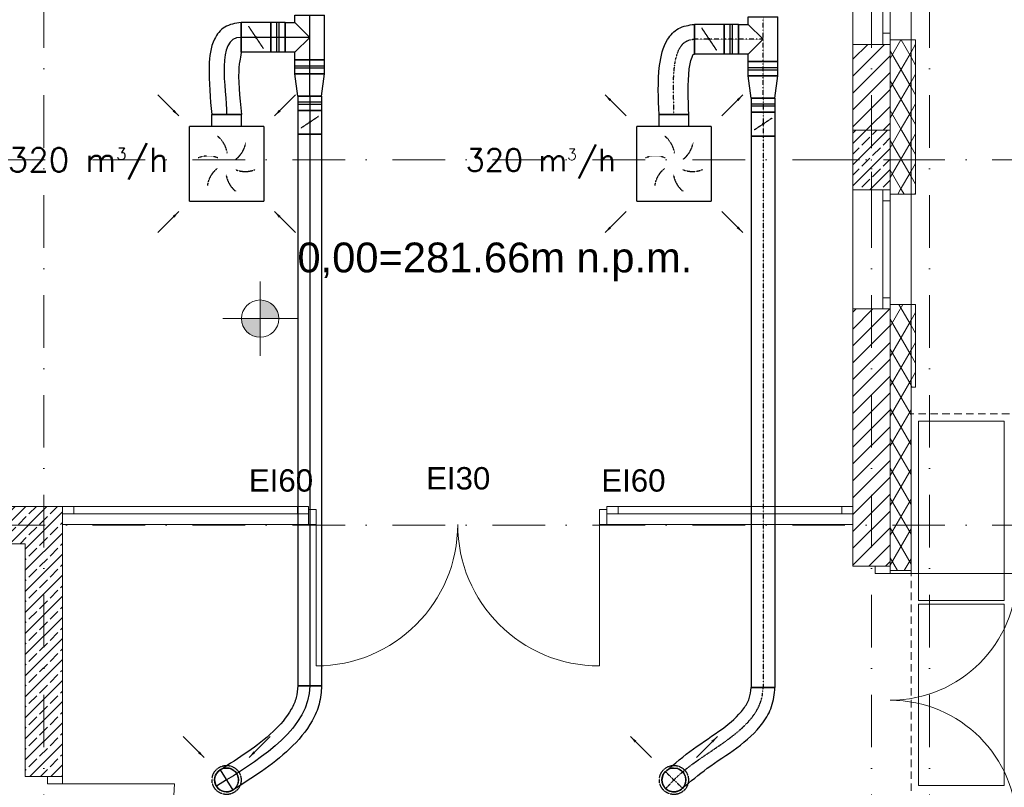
# Model space of a CAD drawing. Header units: millimetres. Extents: x -4612887 to -4536833, y -5457376 to -5415716.
# Tile 80 of 144: x -4568788 to -4562185, y -5452124 to -5446973. Entities that reach past the tile are written whole.
import ezdxf

# ---------------------------------------------------------------- set-up
doc = ezdxf.new("R2010")
doc.units = ezdxf.units.MM
doc.header["$MEASUREMENT"] = 0
for name, pattern in [('DASHDOT', [1, 0.5, -0.25, 0, -0.25]), ('DASHED', [0.75, 0.5, -0.25]), ('Kropki i Kreski', [670.277762, 352.777767, -176.388884, 0, -141.111112]), ('Przerywana b. gesta (2)', [80, 50, -30])]:
    doc.linetypes.add(name, pattern=pattern)
doc.layers.get('0').update_dxf_attribs({"color": 8, "lineweight": 18})
for name, color, linetype, lineweight in [('FLUID-N1', 7, 'Continuous', 30), ('FLUID-N1-150-ARRGR', 7, 'Continuous', 25), ('FLUID-W1', 7, 'Continuous', 30), ('FLUID-W1-160-ARRGR', 7, 'Continuous', 25), ('Osie', 8, 'Continuous', 18), ('Slupy', 8, 'Continuous', 18), ('Wymiarowanie', 8, 'Continuous', 18), ('Ściany', 8, 'Continuous', 18), ('Ściany wewnętrzne', 7, 'Continuous', 18), ('Ściany zewnętrzne', 255, 'Continuous', 18)]:
    doc.layers.add(name, color=color, linetype=linetype, lineweight=lineweight)
doc.layers.add('FLUID-N1-SYM', color=7, linetype='Continuous')
doc.layers.add('FLUID-w1-SYM', color=7, linetype='Continuous')
doc.styles.add('FDBES', font='simplex.shx')
doc.styles.add('GENERATED_STYLE_1', font='arial.ttf')
doc.linetypes.add('ZIGZAG', pattern='A,0.0001,-0.2,[131,ltypeshp.shx,S=0.2,R=0,X=-0.2,Y=0],-0.4,[131,ltypeshp.shx,S=0.2,R=180,X=0.2,Y=0],-0.2', length=0.8001)
doc.dimstyles.new('FDBES', dxfattribs={"dimscale": 50, "dimtxt": 4, "dimasz": 2.5, "dimexe": 0.8, "dimexo": 2, "dimgap": 1, "dimtad": 1, "dimdsep": 46, "dimtxsty": 'FDBES', "dimcen": 2.5, "dimclrd": 4, "dimclre": 5, "dimadec": 0, "dimazin": 0, "dimtfac": 1, "dimtmove": 0, "dimatfit": 3, "dimfxl": 1, "dimarcsym": 0})
pattern_1 = [(60, (-4559356.9, -5416807.61), (-86.60254, 50), []), (120, (-4559356.9, -5416807.61), (86.60254, 50), [])]
pattern_2 = [(45, (-4559356.9, -5416807.61), (-56.56854, 56.56854), [])]
pattern_3 = [(45, (-4559356.9, -5416807.61), (-70.71068, 70.71068), []), (45, (-4559392.25, -5416772.26), (-70.71068, 70.71068), [75, -25])]

# ---------------------------------------------------------------- blocks, each defined once
blk = doc.blocks.new('*U851')
at = {"color": 7, "linetype": 'DASHED'}
blk.add_circle((0, 0), 97.5, dxfattribs=at)
at = {"color": 0, "linetype": 'ByBlock', "lineweight": -2}
blk.add_circle((0, 0), 80, dxfattribs=at)
blk = doc.blocks.new('*U336')
at = {"color": 7, "linetype": 'DASHED'}
blk.add_circle((0, 0), 97.5, dxfattribs=at)
at = {"color": 0, "linetype": 'ByBlock', "lineweight": -2}
blk.add_circle((0, 0), 80, dxfattribs=at)
blk = doc.blocks.new('*U849')
at = {"color": 0, "linetype": 'ByBlock', "lineweight": -2}
for p, q in [((-250, -250), (-250, 250)), ((250, 250), (-250, 250)), ((250, 250), (250, -250)), ((-250, -250), (250, -250)), ((-100, -250), (-100, -330)), ((100, -250), (100, -330))]:
    blk.add_line(p, q, dxfattribs=at)
at = {"color": 162, "linetype": 'Continuous', "lineweight": -2}
blk.add_line((100, -330), (-100, -330), dxfattribs=at)
at = {"color": 7, "linetype": 'DASHED'}
for centre, start, end in [((-170.8, 45.8), 8.19859, 51.80141), ((-45.8, 170.8), 308.19859, 351.80141), ((-125, -125), 68.19859, 111.80141), ((45.8, -170.8), 128.19859, 171.80141), ((125, 125), 248.19859, 291.80141), ((170.8, -45.8), 188.19859, 231.80141)]:
    blk.add_arc(centre, 176.8, start, end, dxfattribs=at)
blk = doc.blocks.new('*U335')
at = {"color": 0, "linetype": 'ByBlock', "lineweight": -2}
for p, q in [((-250, -250), (-250, 250)), ((250, 250), (-250, 250)), ((250, 250), (250, -250)), ((-250, -250), (250, -250)), ((-100, -250), (-100, -330)), ((100, -250), (100, -330))]:
    blk.add_line(p, q, dxfattribs=at)
at = {"color": 32, "linetype": 'Continuous', "lineweight": -2}
blk.add_line((100, -330), (-100, -330), dxfattribs=at)
at = {"color": 7, "linetype": 'DASHED'}
for centre, start, end in [((-170.8, 45.8), 8.19859, 51.80141), ((-45.8, 170.8), 308.19859, 351.80141), ((-125, -125), 68.19859, 111.80141), ((45.8, -170.8), 128.19859, 171.80141), ((125, 125), 248.19859, 291.80141), ((170.8, -45.8), 188.19859, 231.80141)]:
    blk.add_arc(centre, 176.8, start, end, dxfattribs=at)
blk = doc.blocks.new('*U1084')
at = {"color": 0, "linetype": 'ByBlock', "lineweight": -2}
for p, q in [((-75, 80), (75, 100)), ((-75, -80), (75, -100))]:
    blk.add_line(p, q, dxfattribs=at)
at = {"color": 162, "linetype": 'Continuous', "lineweight": -2}
for p, q in [((-75, -80), (-75, 80)), ((75, 100), (75, -100))]:
    blk.add_line(p, q, dxfattribs=at)
at = {"layer": 'FLUID-N1-SYM', "color": 7, "linetype": 'DASHDOT'}
blk.add_line((-75, 0), (75, 0), dxfattribs=at)
blk = doc.blocks.new('*U1085')
at = {"color": 162, "linetype": 'Continuous', "lineweight": -2}
for p, q in [((-100, 165), (100, 165)), ((-150, -100), (-150, 100)), ((150, 100), (150, -100))]:
    blk.add_line(p, q, dxfattribs=at)
at = {"color": 0, "linetype": 'ByBlock', "lineweight": -2}
for p, q in [((-100, 100), (-100, 165)), ((100, 165), (100, 100)), ((-150, 100), (-100, 100)), ((100, 100), (150, 100)), ((-150, -100), (150, -100))]:
    blk.add_line(p, q, dxfattribs=at)
at = {"color": 7, "linetype": 'Continuous'}
for p, q in [((0, 0), (-100, 100)), ((100, 100), (0, 0))]:
    blk.add_line(p, q, dxfattribs=at)
at = {"layer": 'FLUID-N1-SYM', "color": 7, "linetype": 'DASHDOT'}
for p, q in [((0, 0), (0, 165)), ((-150, 0), (150, 0))]:
    blk.add_line(p, q, dxfattribs=at)
blk = doc.blocks.new('*U1086')
at = {"color": 162, "linetype": 'Continuous', "lineweight": -2}
for p, q in [((-47.5, -100), (-47.5, 100)), ((47.5, 100), (47.5, -100))]:
    blk.add_line(p, q, dxfattribs=at)
at = {"color": 0, "linetype": 'ByBlock', "lineweight": -2}
for p, q in [((-47.5, 100), (47.5, 100)), ((-47.5, -100), (47.5, -100))]:
    blk.add_line(p, q, dxfattribs=at)
at = {"color": 7, "linetype": 'Continuous'}
for p, q in [((-7.5, 100), (-7.5, -100)), ((7.5, 100), (7.5, -100))]:
    blk.add_line(p, q, dxfattribs=at)
at = {"layer": 'FLUID-N1-SYM', "color": 7, "linetype": 'DASHDOT'}
blk.add_line((-47.5, 0), (47.5, 0), dxfattribs=at)
blk = doc.blocks.new('*U1087')
at = {"color": 162, "linetype": 'Continuous', "lineweight": -2}
for p, q in [((-100, -100), (-100, 100)), ((100, 100), (100, -100))]:
    blk.add_line(p, q, dxfattribs=at)
at = {"color": 0, "linetype": 'ByBlock', "lineweight": -2}
for p, q in [((-100, 100), (100, 100)), ((-100, -100), (100, -100))]:
    blk.add_line(p, q, dxfattribs=at)
at = {"color": 7, "linetype": 'DASHED'}
blk.add_line((-50, 75), (50, -75), dxfattribs=at)
at = {"color": 7, "linetype": 'Continuous'}
blk.add_lwpolyline([(-4, 0, 8, 8, 1), (4, 0, 8, 8, 1)], format="xyseb", close=True, dxfattribs=at)
at = {"layer": 'FLUID-N1-SYM', "color": 7, "linetype": 'DASHDOT'}
blk.add_line((-100, 0), (100, 0), dxfattribs=at)
blk = doc.blocks.new('*U1088')
at = {"color": 162, "linetype": 'Continuous', "lineweight": -2}
for p, q in [((-47.5, -100), (-47.5, 100)), ((47.5, 100), (47.5, -100))]:
    blk.add_line(p, q, dxfattribs=at)
at = {"color": 0, "linetype": 'ByBlock', "lineweight": -2}
for p, q in [((-47.5, 100), (47.5, 100)), ((-47.5, -100), (47.5, -100))]:
    blk.add_line(p, q, dxfattribs=at)
at = {"color": 7, "linetype": 'Continuous'}
for p, q in [((-7.5, 100), (-7.5, -100)), ((7.5, 100), (7.5, -100))]:
    blk.add_line(p, q, dxfattribs=at)
at = {"layer": 'FLUID-N1-SYM', "color": 7, "linetype": 'DASHDOT'}
blk.add_line((-47.5, 0), (47.5, 0), dxfattribs=at)
blk = doc.blocks.new('*U1089')
at = {"color": 162, "linetype": 'Continuous', "lineweight": -2}
for p, q in [((-80, -80), (-80, 80)), ((80, 80), (80, -80))]:
    blk.add_line(p, q, dxfattribs=at)
at = {"color": 0, "linetype": 'ByBlock', "lineweight": -2}
for p, q in [((-80, 80), (80, 80)), ((-80, -80), (80, -80))]:
    blk.add_line(p, q, dxfattribs=at)
at = {"color": 7, "linetype": 'DASHED'}
blk.add_line((-40, 60), (40, -60), dxfattribs=at)
at = {"color": 7, "linetype": 'Continuous'}
blk.add_lwpolyline([(-4, 0, 8, 8, 1), (4, 0, 8, 8, 1)], format="xyseb", close=True, dxfattribs=at)
at = {"layer": 'FLUID-N1-SYM', "color": 7, "linetype": 'DASHDOT'}
blk.add_line((-80, 0), (80, 0), dxfattribs=at)
blk = doc.blocks.new('*U1090')
at = {"color": 162, "linetype": 'Continuous', "lineweight": -2}
for p, q in [((-47.5, -80), (-47.5, 80)), ((47.5, 80), (47.5, -80))]:
    blk.add_line(p, q, dxfattribs=at)
at = {"color": 0, "linetype": 'ByBlock', "lineweight": -2}
for p, q in [((-47.5, 80), (47.5, 80)), ((-47.5, -80), (47.5, -80))]:
    blk.add_line(p, q, dxfattribs=at)
at = {"color": 7, "linetype": 'Continuous'}
for p, q in [((-7.5, 80), (-7.5, -80)), ((7.5, 80), (7.5, -80))]:
    blk.add_line(p, q, dxfattribs=at)
at = {"layer": 'FLUID-N1-SYM', "color": 7, "linetype": 'DASHDOT'}
blk.add_line((-47.5, 0), (47.5, 0), dxfattribs=at)
blk = doc.blocks.new('*U1091')
at = {"color": 162, "linetype": 'Continuous', "lineweight": -2}
for p, q in [((-1850, -80), (-1850, 80)), ((1850, 80), (1850, -80))]:
    blk.add_line(p, q, dxfattribs=at)
at = {"color": 0, "linetype": 'ByBlock', "lineweight": -2}
for p, q in [((-1850, 80), (1850, 80)), ((-1850, -80), (1850, -80))]:
    blk.add_line(p, q, dxfattribs=at)
at = {"layer": 'FLUID-N1-SYM', "color": 7, "linetype": 'DASHDOT'}
blk.add_line((-1850, 0), (1850, 0), dxfattribs=at)
blk = doc.blocks.new('*U1121')
at = {"color": 162, "linetype": 'Continuous', "lineweight": -2}
for p, q in [((0, 100), (0, -100)), ((-37.1, -505.5), (-237.1, -505.5))]:
    blk.add_line(p, q, dxfattribs=at)
at = {"color": 162, "linetype": 'ZIGZAG', "lineweight": -2, "ltscale": 50}
for points in [[(-237.1, -505.5), (-233.3, -175.5), (-179.9, -1.5), (-107.4, 71.2), (0, 100)], [(-37.1, -505.5), (-34.7, -199.1), (-10.2, -107.3), (-4.7, -100.4), (0, -100)]]:
    blk.add_spline(points, degree=3, dxfattribs=at)
at = {"layer": 'FLUID-N1-SYM', "color": 7, "linetype": 'DASHDOT', "start_tangent": (0, 1), "end_tangent": (1, 0)}
blk.add_spline([(-137.1, -505.5), (0, 0)], degree=3, dxfattribs=at)
blk = doc.blocks.new('*U1122')
at = {"color": 162, "linetype": 'Continuous', "lineweight": -2}
blk.add_line((-80, 0), (80, 0), dxfattribs=at)
at = {"color": 0, "lineweight": -2}
blk.add_arc((-597.5, -620), 80, 136.05873, 316.05873, dxfattribs=at)
at = {"color": 7, "linetype": 'DASHED', "lineweight": -2}
blk.add_arc((-597.5, -620), 80, 316.05873, 136.05873, dxfattribs=at)
at = {"color": 162, "linetype": 'ZIGZAG', "lineweight": -2, "ltscale": 50}
for points in [[(-539.9, -675.5), (-374.5, -542), (-176.1, -404.1), (-0.7, -236.1), (57.8, -127.7), (80, 0)], [(-655.1, -564.5), (-465.8, -410.6), (-272, -276.1), (-130, -141.7), (-92.8, -73.5), (-80, 0)]]:
    blk.add_spline(points, degree=3, dxfattribs=at)
at = {"layer": 'FLUID-N1-SYM', "color": 7, "linetype": 'DASHDOT'}
for p, q in [((-539.9, -675.5), (-655.1, -564.5)), ((-597.5, -620), (-653, -677.6))]:
    blk.add_line(p, q, dxfattribs=at)
at = {"layer": 'FLUID-N1-SYM', "color": 7, "linetype": 'DASHDOT', "start_tangent": (0.693921, 0.720052), "end_tangent": (0, 1)}
blk.add_spline([(-597.5, -620), (0, 0)], degree=3, dxfattribs=at)
blk = doc.blocks.new('*U365')
at = {"color": 0, "linetype": 'ByBlock', "lineweight": -2}
for p, q in [((-75, 80), (75, 100)), ((-75, -80), (75, -100))]:
    blk.add_line(p, q, dxfattribs=at)
at = {"color": 32, "linetype": 'Continuous', "lineweight": -2}
for p, q in [((-75, -80), (-75, 80)), ((75, 100), (75, -100))]:
    blk.add_line(p, q, dxfattribs=at)
at = {"layer": 'FLUID-w1-SYM', "color": 7, "linetype": 'Continuous'}
blk.add_line((-75, 0), (75, 0), dxfattribs=at)
blk = doc.blocks.new('*U363')
at = {"color": 32, "linetype": 'Continuous', "lineweight": -2}
for p, q in [((-100, 165), (100, 165)), ((-150, -100), (-150, 100)), ((150, 100), (150, -100))]:
    blk.add_line(p, q, dxfattribs=at)
at = {"color": 0, "linetype": 'ByBlock', "lineweight": -2}
for p, q in [((-100, 100), (-100, 165)), ((100, 165), (100, 100)), ((-150, 100), (-100, 100)), ((100, 100), (150, 100)), ((-150, -100), (150, -100))]:
    blk.add_line(p, q, dxfattribs=at)
at = {"color": 7, "linetype": 'Continuous'}
for p, q in [((0, 0), (-100, 100)), ((100, 100), (0, 0))]:
    blk.add_line(p, q, dxfattribs=at)
at = {"layer": 'FLUID-w1-SYM', "color": 7, "linetype": 'Continuous'}
for p, q in [((0, 0), (0, 165)), ((-150, 0), (150, 0))]:
    blk.add_line(p, q, dxfattribs=at)
blk = doc.blocks.new('*U364')
at = {"color": 32, "linetype": 'Continuous', "lineweight": -2}
for p, q in [((-47.5, -100), (-47.5, 100)), ((47.5, 100), (47.5, -100))]:
    blk.add_line(p, q, dxfattribs=at)
at = {"color": 0, "linetype": 'ByBlock', "lineweight": -2}
for p, q in [((-47.5, 100), (47.5, 100)), ((-47.5, -100), (47.5, -100))]:
    blk.add_line(p, q, dxfattribs=at)
at = {"color": 7, "linetype": 'Continuous'}
for p, q in [((-7.5, 100), (-7.5, -100)), ((7.5, 100), (7.5, -100))]:
    blk.add_line(p, q, dxfattribs=at)
at = {"layer": 'FLUID-w1-SYM', "color": 7, "linetype": 'Continuous'}
blk.add_line((-47.5, 0), (47.5, 0), dxfattribs=at)
blk = doc.blocks.new('*U362')
at = {"color": 32, "linetype": 'Continuous', "lineweight": -2}
for p, q in [((-100, -100), (-100, 100)), ((100, 100), (100, -100))]:
    blk.add_line(p, q, dxfattribs=at)
at = {"color": 0, "linetype": 'ByBlock', "lineweight": -2}
for p, q in [((-100, 100), (100, 100)), ((-100, -100), (100, -100))]:
    blk.add_line(p, q, dxfattribs=at)
at = {"color": 7, "linetype": 'DASHED'}
blk.add_line((-50, 75), (50, -75), dxfattribs=at)
at = {"color": 7, "linetype": 'Continuous'}
blk.add_lwpolyline([(-4, 0, 8, 8, 1), (4, 0, 8, 8, 1)], format="xyseb", close=True, dxfattribs=at)
at = {"layer": 'FLUID-w1-SYM', "color": 7, "linetype": 'Continuous'}
blk.add_line((-100, 0), (100, 0), dxfattribs=at)
blk = doc.blocks.new('*U361')
at = {"color": 32, "linetype": 'Continuous', "lineweight": -2}
for p, q in [((-47.5, -100), (-47.5, 100)), ((47.5, 100), (47.5, -100))]:
    blk.add_line(p, q, dxfattribs=at)
at = {"color": 0, "linetype": 'ByBlock', "lineweight": -2}
for p, q in [((-47.5, 100), (47.5, 100)), ((-47.5, -100), (47.5, -100))]:
    blk.add_line(p, q, dxfattribs=at)
at = {"color": 7, "linetype": 'Continuous'}
for p, q in [((-7.5, 100), (-7.5, -100)), ((7.5, 100), (7.5, -100))]:
    blk.add_line(p, q, dxfattribs=at)
at = {"layer": 'FLUID-w1-SYM', "color": 7, "linetype": 'Continuous'}
blk.add_line((-47.5, 0), (47.5, 0), dxfattribs=at)
blk = doc.blocks.new('*U367')
at = {"color": 32, "linetype": 'Continuous', "lineweight": -2}
for p, q in [((-80, -80), (-80, 80)), ((80, 80), (80, -80))]:
    blk.add_line(p, q, dxfattribs=at)
at = {"color": 0, "linetype": 'ByBlock', "lineweight": -2}
for p, q in [((-80, 80), (80, 80)), ((-80, -80), (80, -80))]:
    blk.add_line(p, q, dxfattribs=at)
at = {"color": 7, "linetype": 'DASHED'}
blk.add_line((-40, 60), (40, -60), dxfattribs=at)
at = {"color": 7, "linetype": 'Continuous'}
blk.add_lwpolyline([(-4, 0, 8, 8, 1), (4, 0, 8, 8, 1)], format="xyseb", close=True, dxfattribs=at)
at = {"layer": 'FLUID-w1-SYM', "color": 7, "linetype": 'Continuous'}
blk.add_line((-80, 0), (80, 0), dxfattribs=at)
blk = doc.blocks.new('*U366')
at = {"color": 32, "linetype": 'Continuous', "lineweight": -2}
for p, q in [((-47.5, -80), (-47.5, 80)), ((47.5, 80), (47.5, -80))]:
    blk.add_line(p, q, dxfattribs=at)
at = {"color": 0, "linetype": 'ByBlock', "lineweight": -2}
for p, q in [((-47.5, 80), (47.5, 80)), ((-47.5, -80), (47.5, -80))]:
    blk.add_line(p, q, dxfattribs=at)
at = {"color": 7, "linetype": 'Continuous'}
for p, q in [((-7.5, 80), (-7.5, -80)), ((7.5, 80), (7.5, -80))]:
    blk.add_line(p, q, dxfattribs=at)
at = {"layer": 'FLUID-w1-SYM', "color": 7, "linetype": 'Continuous'}
blk.add_line((-47.5, 0), (47.5, 0), dxfattribs=at)
blk = doc.blocks.new('*U368')
at = {"color": 32, "linetype": 'Continuous', "lineweight": -2}
for p, q in [((-1850, -80), (-1850, 80)), ((1850, 80), (1850, -80))]:
    blk.add_line(p, q, dxfattribs=at)
at = {"color": 0, "linetype": 'ByBlock', "lineweight": -2}
for p, q in [((-1850, 80), (1850, 80)), ((-1850, -80), (1850, -80))]:
    blk.add_line(p, q, dxfattribs=at)
at = {"layer": 'FLUID-w1-SYM', "color": 7, "linetype": 'Continuous'}
blk.add_line((-1850, 0), (1850, 0), dxfattribs=at)
blk = doc.blocks.new('*U393')
at = {"color": 32, "linetype": 'Continuous', "lineweight": -2}
for p, q in [((97.1, 618), (97.1, 418)), ((100, 0), (-100, 0))]:
    blk.add_line(p, q, dxfattribs=at)
at = {"color": 32, "linetype": 'ZIGZAG', "lineweight": -2, "ltscale": 50}
for points in [[(97.1, 618), (-12.7, 586.4), (-81.7, 506.3), (-117.3, 327), (-100, 0)], [(97.1, 418), (97.7, 419.6), (97.4, 417.2), (82.7, 322.7), (100, 0)]]:
    blk.add_spline(points, degree=3, dxfattribs=at)
at = {"layer": 'FLUID-w1-SYM', "color": 7, "linetype": 'Continuous', "start_tangent": (-1, 0), "end_tangent": (0, -1)}
blk.add_spline([(97.1, 518), (0, 0)], degree=3, dxfattribs=at)
blk = doc.blocks.new('*U394')
at = {"color": 32, "linetype": 'Continuous', "lineweight": -2}
blk.add_line((477.5, 632.5), (637.5, 632.5), dxfattribs=at)
at = {"color": 0, "linetype": 'ByBlock', "lineweight": -2}
blk.add_arc((0, 0), 80, 122.22805, 302.22805, dxfattribs=at)
at = {"color": 7, "linetype": 'DASHED', "lineweight": -2}
blk.add_arc((0, 0), 80, 302.22805, 122.22805, dxfattribs=at)
at = {"color": 32, "linetype": 'ZIGZAG', "lineweight": -2, "ltscale": 50}
for points in [[(477.5, 632.5), (466.3, 552.5), (433.9, 475), (312.8, 325), (141.5, 188.1), (-42.7, 67.7)], [(637.5, 632.5), (620.3, 509.1), (573.8, 397.4), (423, 209.1), (233.3, 57), (42.7, -67.7)]]:
    blk.add_spline(points, degree=3, dxfattribs=at)
at = {"layer": 'FLUID-w1-SYM', "color": 7, "linetype": 'Continuous'}
for p, q in [((-42.7, 67.7), (42.7, -67.7)), ((0, 0), (-67.7, -42.7))]:
    blk.add_line(p, q, dxfattribs=at)
at = {"layer": 'FLUID-w1-SYM', "color": 7, "linetype": 'Continuous', "start_tangent": (0, -1), "end_tangent": (-0.845932, -0.533291)}
blk.add_spline([(557.5, 632.5), (0, 0)], degree=3, dxfattribs=at)
blk = doc.blocks.new('Koty wysokościowe_1', base_point=(-4567175.5, -5448978.7))
at = {"layer": 'Wymiarowanie', "linetype": 'Continuous'}
for points in [[(-4567175.5, -5448978.7), (-4567050.5, -5448978.7), (-4567060.1, -5448930.9), (-4567087.2, -5448890.4), (-4567127.7, -5448863.3), (-4567175.5, -5448853.7)], [(-4567175.5, -5448978.7), (-4567300.5, -5448978.7), (-4567291, -5449026.6), (-4567263.9, -5449067.1), (-4567223.4, -5449094.2), (-4567175.5, -5449103.7)]]:
    blk.add_hatch(color=256, dxfattribs=at).paths.add_polyline_path(points)
for p, q in [((-4567175.5, -5449228.7), (-4567175.5, -5448728.7)), ((-4567425.5, -5448978.7), (-4566925.5, -5448978.7))]:
    blk.add_line(p, q, dxfattribs=at)
blk.add_circle((-4567175.5, -5448978.7), 125, dxfattribs=at)
at = {"layer": 'Wymiarowanie', "insert": (-4566925.5, -5448728.7), "char_height": 200, "attachment_point": 7, "style": 'GENERATED_STYLE_1'}
blk.add_mtext('{0,00=281.66m n.p.m.}', dxfattribs=at)

msp = doc.modelspace()

# ---------------------------------------------------------------- hatches: boundary and pattern name
at = {"layer": 'Slupy', "linetype": 'Continuous'}
h = msp.add_hatch(dxfattribs=at)
h.set_pattern_fill('BETON_ZBROJONY', color=8, style=0, pattern_type=2)
h.set_pattern_definition(pattern_3)
h.paths.add_polyline_path([(-4563200.7, -5448114.1), (-4562950.7, -5448114.1), (-4562950.7, -5447714.1), (-4563200.7, -5447714.1)])
at = {"layer": 'Ściany', "linetype": 'Continuous'}
h = msp.add_hatch(dxfattribs=at)
h.set_pattern_fill('IZOLACJA_MIĘKKA', color=8, style=0, pattern_type=2)
h.set_pattern_definition(pattern_1)
h.paths.add_polyline_path([(-4562810.7, -5447109.1), (-4562810.7, -5448144.1), (-4562780.7, -5448144.1), (-4562780.7, -5447109.1)])
h = msp.add_hatch(dxfattribs=at)
h.set_pattern_fill('IZOLACJA_MIĘKKA', color=8, style=0, pattern_type=2)
h.set_pattern_definition(pattern_1)
h.paths.add_polyline_path([(-4562810.7, -5448884.1), (-4562810.7, -5449439.1), (-4562780.7, -5449439.1), (-4562780.7, -5448884.1)])
at = {"layer": 'Ściany wewnętrzne', "linetype": 'Continuous'}
h = msp.add_hatch(dxfattribs=at)
h.set_pattern_fill('BETON_ZBROJONY', color=8, style=0, pattern_type=2)
h.set_pattern_definition(pattern_3)
h.paths.add_polyline_path([(-4574950.7, -5450489.1), (-4568750.7, -5450489.1), (-4568500.7, -5450239.1), (-4574950.7, -5450239.1)])
h = msp.add_hatch(dxfattribs=at)
h.set_pattern_fill('BETON_ZBROJONY', color=8, style=0, pattern_type=2)
h.set_pattern_definition(pattern_3)
h.paths.add_polyline_path([(-4568500.7, -5450239.1), (-4568750.7, -5450489.1), (-4568750.7, -5452050.9), (-4568600.7, -5452050.9), (-4568500.7, -5452050.9)])
at = {"layer": 'Ściany zewnętrzne', "linetype": 'Continuous'}
h = msp.add_hatch(dxfattribs=at)
h.set_pattern_fill('BLOCZKI_CERAMICZNE', color=8, style=0, pattern_type=2)
h.set_pattern_definition(pattern_2)
h.paths.add_polyline_path([(-4563200.7, -5447714.1), (-4562950.7, -5447714.1), (-4562950.7, -5447139.1), (-4563000.7, -5447139.1), (-4563200.7, -5447139.1)])
h = msp.add_hatch(dxfattribs=at)
h.set_pattern_fill('IZOLACJA_MIĘKKA', color=8, style=0, pattern_type=2)
h.set_pattern_definition(pattern_1)
h.paths.add_polyline_path([(-4562810.7, -5447109.1), (-4562950.7, -5447109.1), (-4562950.7, -5447139.1), (-4562950.7, -5447714.1), (-4562810.7, -5447714.1)])
h = msp.add_hatch(dxfattribs=at)
h.set_pattern_fill('IZOLACJA_MIĘKKA', color=8, style=0, pattern_type=2)
h.set_pattern_definition(pattern_1)
h.paths.add_polyline_path([(-4562810.7, -5448114.1), (-4562810.7, -5447714.1), (-4562950.7, -5447714.1), (-4562950.7, -5448114.1)])
h = msp.add_hatch(dxfattribs=at)
h.set_pattern_fill('IZOLACJA_MIĘKKA', color=8, style=0, pattern_type=2)
h.set_pattern_definition(pattern_1)
h.paths.add_polyline_path([(-4562950.7, -5448144.1), (-4562810.7, -5448144.1), (-4562810.7, -5448114.1), (-4562950.7, -5448114.1)])
h = msp.add_hatch(dxfattribs=at)
h.set_pattern_fill('BLOCZKI_CERAMICZNE', color=8, style=0, pattern_type=2)
h.set_pattern_definition(pattern_2)
h.paths.add_polyline_path([(-4563200.7, -5450639.1), (-4563050.7, -5450639.1), (-4562950.7, -5450639.1), (-4562950.7, -5448914.1), (-4563000.7, -5448914.1), (-4563200.7, -5448914.1)])
h = msp.add_hatch(dxfattribs=at)
h.set_pattern_fill('IZOLACJA_MIĘKKA', color=8, style=0, pattern_type=2)
h.set_pattern_definition(pattern_1)
h.paths.add_polyline_path([(-4562810.7, -5448884.1), (-4562950.7, -5448884.1), (-4562950.7, -5448914.1), (-4562950.7, -5450639.1), (-4562950.7, -5450669.1), (-4562810.7, -5450669.1)])

# ---------------------------------------------------------------- linework, layer by layer
at = {"color": 8, "linetype": 'Przerywana b. gesta (2)'}
for p, q in [((-4560310.7, -5449617.4), (-4562810.7, -5449617.4)), ((-4562810.7, -5449617.4), (-4562810.7, -5453389.1)), ((-4562185.9, -5449667.4), (-4562760.7, -5449667.4)), ((-4562760.7, -5449667.4), (-4562760.7, -5450870.2)), ((-4562760.7, -5450870.2), (-4562760.7, -5449667.4)), ((-4562760.7, -5449667.4), (-4562185.9, -5449667.4)), ((-4562185.9, -5450870.2), (-4562185.9, -5449667.4)), ((-4562185.9, -5449667.4), (-4562185.9, -5450870.2)), ((-4562760.7, -5450870.2), (-4562185.9, -5450870.2)), ((-4562185.9, -5450870.2), (-4562760.7, -5450870.2)), ((-4562185.9, -5450895.6), (-4562760.7, -5450895.6)), ((-4562760.7, -5450895.6), (-4562760.7, -5452110.8)), ((-4562760.7, -5452110.8), (-4562760.7, -5450895.6)), ((-4562760.7, -5450895.6), (-4562185.9, -5450895.6)), ((-4562185.9, -5452110.8), (-4562185.9, -5450895.6)), ((-4562185.9, -5450895.6), (-4562185.9, -5452110.8)), ((-4562760.7, -5452110.8), (-4562185.9, -5452110.8)), ((-4562185.9, -5452110.8), (-4562760.7, -5452110.8))]:
    msp.add_line(p, q, dxfattribs=at)
at = {"layer": 'Osie', "color": 8, "linetype": 'Kropki i Kreski'}
for p, q in [((-4568625.7, -5455207), (-4568625.7, -5416506)), ((-4563075.7, -5455207), (-4563075.7, -5416506)), ((-4562685.7, -5455207), (-4562685.7, -5416506)), ((-4551857, -5447914.1), (-4607179.5, -5447914.1)), ((-4551857, -5450364.1), (-4607179.5, -5450364.1))]:
    msp.add_line(p, q, dxfattribs=at)
at = {"layer": 'Slupy', "color": 8, "linetype": 'Continuous'}
for p, q in [((-4563075.7, -5447834.1), (-4563075.7, -5447634.1)), ((-4563155.7, -5447914.1), (-4563280.7, -5447914.1)), ((-4562995.7, -5447914.1), (-4562870.7, -5447914.1)), ((-4563075.7, -5447994.1), (-4563075.7, -5448194.1))]:
    msp.add_line(p, q, dxfattribs=at)
at = {"layer": 'Slupy', "color": 8, "linetype": 'Continuous', "flags": 128}
msp.add_lwpolyline([(-4563200.7, -5448114.1), (-4562950.7, -5448114.1), (-4562950.7, -5447714.1), (-4563200.7, -5447714.1)], close=True, dxfattribs=at)
at = {"layer": 'Slupy', "color": 8, "linetype": 'Continuous'}
msp.add_point((-4563075.7, -5447914.1), dxfattribs=at)
at = {"layer": 'Ściany', "color": 8, "linetype": 'Continuous', "flags": 128}
for points in [[(-4562810.7, -5447109.1), (-4562810.7, -5448144.1)], [(-4562780.7, -5447109.1), (-4562810.7, -5447109.1)], [(-4562780.7, -5448144.1), (-4562780.7, -5447109.1)], [(-4562810.7, -5448144.1), (-4562780.7, -5448144.1)], [(-4562810.7, -5448884.1), (-4562810.7, -5449439.1)], [(-4562780.7, -5448884.1), (-4562810.7, -5448884.1)], [(-4562780.7, -5449439.1), (-4562780.7, -5448884.1)], [(-4562810.7, -5449439.1), (-4562780.7, -5449439.1)]]:
    msp.add_lwpolyline(points, dxfattribs=at)
at = {"layer": 'Ściany wewnętrzne', "color": 8, "linetype": 'Continuous'}
for p, q in [((-4568500.7, -5450239.1), (-4568500.7, -5450289.1)), ((-4566850.7, -5450239.1), (-4568500.7, -5450239.1)), ((-4568500.7, -5450239.1), (-4568425.7, -5450239.1)), ((-4568500.7, -5450239.1), (-4568500.7, -5450289.1)), ((-4568425.7, -5450239.1), (-4568425.7, -5450289.1)), ((-4568425.7, -5450239.1), (-4566925.7, -5450239.1)), ((-4566925.7, -5450289.1), (-4566925.7, -5450239.1)), ((-4566925.7, -5450239.1), (-4566850.7, -5450239.1)), ((-4566850.7, -5450239.1), (-4566850.7, -5450289.1)), ((-4563200.7, -5450239.1), (-4564850.7, -5450239.1)), ((-4564850.7, -5450239.1), (-4564775.7, -5450239.1)), ((-4564850.7, -5450239.1), (-4564850.7, -5450289.1)), ((-4564775.7, -5450239.1), (-4564775.7, -5450289.1)), ((-4564775.7, -5450239.1), (-4563275.7, -5450239.1)), ((-4563275.7, -5450289.1), (-4563275.7, -5450239.1)), ((-4563275.7, -5450239.1), (-4563200.7, -5450239.1)), ((-4563200.7, -5450239.1), (-4563200.7, -5450289.1)), ((-4563200.7, -5450239.1), (-4563200.7, -5450289.1)), ((-4568500.7, -5450289.1), (-4568500.7, -5450359.1)), ((-4568425.7, -5450289.1), (-4568500.7, -5450289.1)), ((-4566925.7, -5450289.1), (-4568425.7, -5450289.1)), ((-4566850.7, -5450289.1), (-4566925.7, -5450289.1)), ((-4566850.7, -5450259.1), (-4566800.7, -5450259.1)), ((-4566850.7, -5450359.1), (-4566850.7, -5450259.1)), ((-4566850.7, -5450359.1), (-4566850.7, -5450259.1)), ((-4566800.7, -5450259.1), (-4566800.7, -5450359.1)), ((-4564900.7, -5450359.1), (-4564900.7, -5450259.1)), ((-4564900.7, -5450259.1), (-4564850.7, -5450259.1)), ((-4564850.7, -5450259.1), (-4564850.7, -5450359.1)), ((-4564850.7, -5450359.1), (-4564850.7, -5450259.1)), ((-4564775.7, -5450289.1), (-4564850.7, -5450289.1)), ((-4563275.7, -5450289.1), (-4564775.7, -5450289.1)), ((-4563200.7, -5450289.1), (-4563275.7, -5450289.1)), ((-4563200.7, -5450289.1), (-4563200.7, -5450359.1)), ((-4566850.7, -5450359.1), (-4568500.7, -5450359.1)), ((-4566800.7, -5450359.1), (-4566850.7, -5450359.1)), ((-4566800.7, -5450359.1), (-4566800.7, -5451309.1)), ((-4564850.7, -5450359.1), (-4564900.7, -5450359.1)), ((-4564900.7, -5450359.1), (-4564900.7, -5451309.1)), ((-4563200.7, -5450359.1), (-4564850.7, -5450359.1)), ((-4568600.7, -5452050.9), (-4568750.7, -5452050.9)), ((-4568500.7, -5452050.9), (-4568600.7, -5452050.9)), ((-4568600.7, -5452100.9), (-4568600.7, -5452050.9)), ((-4568600.7, -5452050.9), (-4568500.7, -5452050.9)), ((-4568500.7, -5452050.9), (-4568600.7, -5452050.9)), ((-4568500.7, -5452050.9), (-4568500.7, -5452100.9)), ((-4568500.7, -5452100.9), (-4568600.7, -5452100.9)), ((-4568500.7, -5452100.9), (-4567750.7, -5452100.9))]:
    msp.add_line(p, q, dxfattribs=at)
at = {"layer": 'Ściany wewnętrzne', "color": 8, "linetype": 'Continuous', "flags": 128}
for points in [[(-4568500.7, -5450239.1), (-4571725.7, -5450239.1)], [(-4568500.7, -5452050.9), (-4568500.7, -5450239.1)], [(-4574950.7, -5450489.1), (-4568750.7, -5450489.1)], [(-4568750.7, -5450489.1), (-4568750.7, -5452050.9)]]:
    msp.add_lwpolyline(points, dxfattribs=at)
at = {"layer": 'Ściany wewnętrzne', "color": 8, "linetype": 'Continuous'}
for centre, radius, start, end in [((-4566800.7, -5450359.1), 950, 270, 0), ((-4564900.7, -5450359.1), 950, 180, 270), ((-4568500.7, -5452100.9), 750, 270, 0)]:
    msp.add_arc(centre, radius, start, end, dxfattribs=at)
at = {"layer": 'Ściany zewnętrzne', "color": 8, "linetype": 'Continuous'}
for p, q in [((-4563200.7, -5447139.1), (-4563200.7, -5446239.1)), ((-4562810.7, -5447109.1), (-4562810.7, -5446269.1)), ((-4563000.7, -5447064.1), (-4563000.7, -5446314.1)), ((-4562950.7, -5446314.1), (-4562950.7, -5447064.1)), ((-4563000.7, -5447139.1), (-4563000.7, -5447064.1)), ((-4563000.7, -5447064.1), (-4562950.7, -5447064.1)), ((-4562950.7, -5447064.1), (-4562950.7, -5447139.1)), ((-4563000.7, -5447139.1), (-4563200.7, -5447139.1)), ((-4562950.7, -5447139.1), (-4563000.7, -5447139.1)), ((-4562950.7, -5447139.1), (-4563000.7, -5447139.1)), ((-4562810.7, -5447109.1), (-4562950.7, -5447109.1)), ((-4562950.7, -5447109.1), (-4562950.7, -5447139.1)), ((-4562950.7, -5447109.1), (-4562950.7, -5447139.1)), ((-4562950.7, -5447714.1), (-4562950.7, -5447139.1)), ((-4562950.7, -5447714.1), (-4562950.7, -5448114.1)), ((-4563000.7, -5448114.1), (-4563200.7, -5448114.1)), ((-4563200.7, -5448914.1), (-4563200.7, -5448114.1)), ((-4562950.7, -5448114.1), (-4563000.7, -5448114.1)), ((-4563000.7, -5448189.1), (-4563000.7, -5448114.1)), ((-4562950.7, -5448114.1), (-4563000.7, -5448114.1)), ((-4562950.7, -5448144.1), (-4562950.7, -5448114.1)), ((-4562950.7, -5448114.1), (-4562950.7, -5448189.1)), ((-4562950.7, -5448144.1), (-4562950.7, -5448114.1)), ((-4562950.7, -5448189.1), (-4563000.7, -5448189.1)), ((-4563000.7, -5448839.1), (-4563000.7, -5448189.1)), ((-4562810.7, -5448144.1), (-4562950.7, -5448144.1)), ((-4562950.7, -5448189.1), (-4562950.7, -5448839.1)), ((-4562810.7, -5448884.1), (-4562810.7, -5448144.1)), ((-4563000.7, -5448914.1), (-4563000.7, -5448839.1)), ((-4563000.7, -5448839.1), (-4562950.7, -5448839.1)), ((-4562950.7, -5448839.1), (-4562950.7, -5448914.1)), ((-4563000.7, -5448914.1), (-4563200.7, -5448914.1)), ((-4562950.7, -5448914.1), (-4563000.7, -5448914.1)), ((-4562950.7, -5448914.1), (-4563000.7, -5448914.1)), ((-4562810.7, -5448884.1), (-4562950.7, -5448884.1)), ((-4562950.7, -5448884.1), (-4562950.7, -5448914.1)), ((-4562950.7, -5448884.1), (-4562950.7, -5448914.1)), ((-4562950.7, -5450639.1), (-4562950.7, -5448914.1)), ((-4563050.7, -5450639.1), (-4563200.7, -5450639.1)), ((-4562950.7, -5450639.1), (-4563050.7, -5450639.1)), ((-4563050.7, -5450689.1), (-4563050.7, -5450639.1)), ((-4563050.7, -5450639.1), (-4562950.7, -5450639.1)), ((-4562950.7, -5450639.1), (-4563050.7, -5450639.1)), ((-4562950.7, -5450669.1), (-4562950.7, -5450639.1)), ((-4562950.7, -5450639.1), (-4562950.7, -5450689.1)), ((-4562950.7, -5450669.1), (-4562950.7, -5450639.1)), ((-4562950.7, -5450689.1), (-4563050.7, -5450689.1)), ((-4562810.7, -5450669.1), (-4562950.7, -5450669.1)), ((-4562950.7, -5450689.1), (-4562100.7, -5450689.1))]:
    msp.add_line(p, q, dxfattribs=at)
at = {"layer": 'Ściany zewnętrzne', "color": 8, "linetype": 'Continuous', "flags": 128}
for points in [[(-4563200.7, -5447139.1), (-4563200.7, -5448114.1)], [(-4562810.7, -5448144.1), (-4562810.7, -5447109.1)], [(-4563200.7, -5448914.1), (-4563200.7, -5450239.1)], [(-4562810.7, -5450669.1), (-4562810.7, -5448884.1)], [(-4563200.7, -5450359.1), (-4563200.7, -5450639.1)]]:
    msp.add_lwpolyline(points, dxfattribs=at)
at = {"layer": 'Ściany zewnętrzne', "color": 8, "linetype": 'Continuous'}
for centre, start, end in [((-4562950.7, -5450689.1), 270, 0), ((-4562950.7, -5452389.1), 0, 90)]:
    msp.add_arc(centre, 850, start, end, dxfattribs=at)

# ---------------------------------------------------------------- block references
at = {"layer": 'FLUID-N1', "color": 162, "linetype": 'Continuous'}
for name, p in [('*U1121', (-4564263.2, -5447104.1)), ('*U1122', (-4563803.2, -5451454.1))]:
    msp.add_blockref(name, p, dxfattribs=at)
for name, p, rotation in [('*U1087', (-4564163.2, -5447104.1), 180), ('*U1088', (-4564015.7, -5447104.1), 180), ('*U1085', (-4563803.2, -5447104.1), 90), ('*U1086', (-4563803.2, -5447301.6), 90), ('*U1084', (-4563803.2, -5447424.1), 90), ('*U1090', (-4563803.2, -5447546.6), 270), ('*U1089', (-4563803.2, -5447674.1), 270), ('*U849', (-4564400.3, -5447939.6), 180), ('*U1091', (-4563803.2, -5449604.1), 270), ('*U851', (-4564400.7, -5452074.1), 180)]:
    msp.add_blockref(name, p, dxfattribs=dict(at, rotation=rotation))
at = {"layer": 'FLUID-W1', "color": 32, "linetype": 'Continuous'}
for name, p, rotation in [('*U363', (-4566843.2, -5447091.6), 90), ('*U362', (-4567203.2, -5447091.6), 180), ('*U361', (-4567055.7, -5447091.6), 180), ('*U364', (-4566843.2, -5447289.1), 90), ('*U365', (-4566843.2, -5447411.6), 90), ('*U366', (-4566843.2, -5447534.1), 270), ('*U367', (-4566843.2, -5447661.6), 270), ('*U335', (-4567400.3, -5447939.6), 180), ('*U368', (-4566843.2, -5449591.6), 270), ('*U336', (-4567400.7, -5452074.1), 180)]:
    msp.add_blockref(name, p, dxfattribs=dict(at, rotation=rotation))
for name, p in [('*U393', (-4567400.3, -5447609.6)), ('*U394', (-4567400.7, -5452074.1))]:
    msp.add_blockref(name, p, dxfattribs=at)
at = {"layer": 'Wymiarowanie', "color": 8}
msp.add_blockref('Koty wysokościowe_1', (-4567175.5, -5448978.7), dxfattribs=at)

# ---------------------------------------------------------------- texts
at = {"layer": 'FLUID-N1-150-ARRGR', "color": 60, "insert": (-4565293.2, -5447939.6), "char_height": 150, "attachment_point": 5, "style": 'FDBES'}
msp.add_mtext('320 m{\\A2;\\H0.5x;3}/h\\P', dxfattribs=at)
at = {"layer": 'FLUID-W1-160-ARRGR', "color": 60, "insert": (-4568329.4, -5447939.6), "char_height": 160, "attachment_point": 5, "style": 'FDBES'}
msp.add_mtext('320 m{\\A2;\\H0.5x;3}/h\\P', dxfattribs=at)
at = {"layer": 'Ściany wewnętrzne', "color": 8, "linetype": 'Continuous', "char_height": 150, "attachment_point": 7, "style": 'GENERATED_STYLE_1'}
for s, insert in [('{EI60}', (-4567251.4, -5450141.6)), ('{EI30}', (-4566063.1, -5450127.1)), ('{EI60}', (-4564887.9, -5450141.6))]:
    msp.add_mtext(s, dxfattribs=dict(at, insert=insert))

# ---------------------------------------------------------------- leaders
at = {"layer": 'FLUID-N1-150-ARRGR'}
for points in [[(-4564862.5, -5447477.5), (-4564721, -5447618.9)], [(-4563938.2, -5447477.5), (-4564079.6, -5447618.9)], [(-4564862.5, -5448401.7), (-4564721, -5448260.3)], [(-4563938.2, -5448401.7), (-4564079.6, -5448260.3)], [(-4564692.8, -5451782), (-4564551.4, -5451923.4)], [(-4564108.6, -5451782), (-4564250, -5451923.4)]]:
    msp.add_leader(points, dimstyle='FDBES', override={"dimscale": 20, "dimclrd": 7}, dxfattribs=at)
at = {"layer": 'FLUID-W1-160-ARRGR'}
for points in [[(-4567721, -5447618.9), (-4567862.5, -5447477.5)], [(-4567079.6, -5447618.9), (-4566938.2, -5447477.5)], [(-4567721, -5448260.3), (-4567862.5, -5448401.7)], [(-4567079.6, -5448260.3), (-4566938.2, -5448401.7)], [(-4567551.4, -5451923.4), (-4567692.8, -5451782)], [(-4567250, -5451923.4), (-4567108.6, -5451782)]]:
    msp.add_leader(points, dimstyle='FDBES', override={"dimscale": 20, "dimclrd": 7}, dxfattribs=at)

doc.saveas('drawing.dxf')
